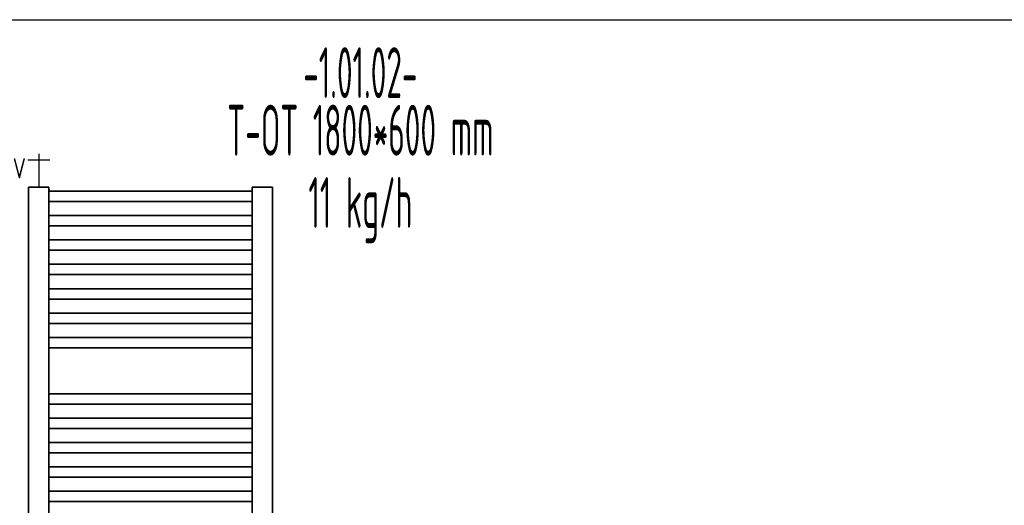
# Model space of a CAD drawing. Header units: millimetres. Extents: x 60394 to 199354, y 20895 to 166073.
# Tile 18 of 256: x 67070 to 69492, y 22200 to 23395. Entities that reach past the tile are written whole.
import ezdxf
from ezdxf.enums import TextEntityAlignment as Align

# ---------------------------------------------------------------- set-up
doc = ezdxf.new("R2010")
doc.units = ezdxf.units.MM
doc.linetypes.add('VERDECKT', pattern=[9.525, 6.35, -3.175])
for name, color, linetype, lineweight in [('JS_VYT_POPIS - OBECNĚ', 7, 'Continuous', 5), ('UT_SCHÉMA_POPIS', 7, 'VERDECKT', 5), ('UT_SCHÉMA_SYMBOLY', 7, 'Continuous', 25), ('UT_ZAŘÍZENÍ - OT', 3, 'Continuous', 35)]:
    doc.layers.add(name, color=color, linetype=linetype, lineweight=lineweight)
doc.styles.add('ISO 2.5', font='isocp.shx', dxfattribs={"width": 0.8, "height": 2.5})
doc.styles.add('VZT_POPIS', font='isocp.shx', dxfattribs={"width": 0.6, "height": 125})

msp = doc.modelspace()

# ---------------------------------------------------------------- linework, layer by layer
msp.add_line((64740.6, 23395.4), (199354.4, 23395.4))
at = {"layer": 'UT_SCHÉMA_SYMBOLY'}
for p, q in [((67116.7, 23065.5), (67116.7, 22983.6)), ((67143.7, 23049.5), (67089.7, 23049.5))]:
    msp.add_line(p, q, dxfattribs=at)
at = {"layer": 'UT_ZAŘÍZENÍ - OT', "linetype": 'Continuous'}
for p, q in [((67091.7, 21163.6), (67091.7, 22983.6)), ((67091.7, 22983.6), (67141.7, 22983.6)), ((67141.7, 22983.6), (67141.7, 21163.6)), ((67641.7, 22973.3), (67141.7, 22973.3)), ((67641.7, 22973.3), (67141.7, 22973.3)), ((67641.7, 22973.3), (67141.7, 22973.3)), ((67641.7, 22973.3), (67141.7, 22973.3)), ((67641.7, 22973.3), (67141.7, 22973.3)), ((67641.7, 22973.3), (67141.7, 22973.3)), ((67641.7, 22973.3), (67141.7, 22973.3)), ((67641.7, 22973.3), (67141.7, 22973.3)), ((67641.7, 22973.3), (67141.7, 22973.3)), ((67641.7, 22973.3), (67141.7, 22973.3)), ((67641.7, 22973.3), (67141.7, 22973.3)), ((67641.7, 22973.3), (67141.7, 22973.3)), ((67641.7, 22973.3), (67141.7, 22973.3)), ((67641.7, 22973.3), (67141.7, 22973.3)), ((67641.7, 22973.3), (67141.7, 22973.3)), ((67641.7, 22973.3), (67141.7, 22973.3)), ((67641.7, 22973.3), (67141.7, 22973.3)), ((67641.7, 22973.3), (67141.7, 22973.3)), ((67641.7, 22973.3), (67141.7, 22973.3)), ((67641.7, 22973.3), (67141.7, 22973.3)), ((67641.7, 22973.3), (67141.7, 22973.3)), ((67641.7, 22973.3), (67141.7, 22973.3)), ((67641.7, 22973.3), (67141.7, 22973.3)), ((67641.7, 22973.3), (67141.7, 22973.3)), ((67641.7, 22973.3), (67141.7, 22973.3)), ((67641.7, 22973.3), (67141.7, 22973.3)), ((67641.7, 22973.3), (67141.7, 22973.3)), ((67641.7, 22973.3), (67141.7, 22973.3)), ((67641.7, 22973.3), (67141.7, 22973.3)), ((67641.7, 22973.3), (67141.7, 22973.3)), ((67641.7, 22973.3), (67141.7, 22973.3)), ((67641.7, 22973.3), (67141.7, 22973.3)), ((67641.7, 22973.3), (67141.7, 22973.3)), ((67641.7, 22973.3), (67141.7, 22973.3)), ((67641.7, 21163.6), (67641.7, 22983.6)), ((67641.7, 22983.6), (67691.7, 22983.6)), ((67691.7, 22983.6), (67691.7, 21163.6)), ((67641.7, 22947.9), (67141.7, 22947.9)), ((67641.7, 22947.9), (67141.7, 22947.9)), ((67641.7, 22947.9), (67141.7, 22947.9)), ((67641.7, 22947.9), (67141.7, 22947.9)), ((67641.7, 22947.9), (67141.7, 22947.9)), ((67641.7, 22947.9), (67141.7, 22947.9)), ((67641.7, 22947.9), (67141.7, 22947.9)), ((67641.7, 22947.9), (67141.7, 22947.9)), ((67641.7, 22947.9), (67141.7, 22947.9)), ((67641.7, 22947.9), (67141.7, 22947.9)), ((67641.7, 22947.9), (67141.7, 22947.9)), ((67641.7, 22947.9), (67141.7, 22947.9)), ((67641.7, 22947.9), (67141.7, 22947.9)), ((67641.7, 22947.9), (67141.7, 22947.9)), ((67641.7, 22947.9), (67141.7, 22947.9)), ((67641.7, 22947.9), (67141.7, 22947.9)), ((67641.7, 22947.9), (67141.7, 22947.9)), ((67641.7, 22947.9), (67141.7, 22947.9)), ((67641.7, 22947.9), (67141.7, 22947.9)), ((67641.7, 22947.9), (67141.7, 22947.9)), ((67641.7, 22947.9), (67141.7, 22947.9)), ((67641.7, 22947.9), (67141.7, 22947.9)), ((67641.7, 22947.9), (67141.7, 22947.9)), ((67641.7, 22947.9), (67141.7, 22947.9)), ((67641.7, 22947.9), (67141.7, 22947.9)), ((67641.7, 22947.9), (67141.7, 22947.9)), ((67641.7, 22947.9), (67141.7, 22947.9)), ((67641.7, 22947.9), (67141.7, 22947.9)), ((67641.7, 22947.9), (67141.7, 22947.9)), ((67641.7, 22947.9), (67141.7, 22947.9)), ((67641.7, 22947.9), (67141.7, 22947.9)), ((67641.7, 22947.9), (67141.7, 22947.9)), ((67641.7, 22947.9), (67141.7, 22947.9)), ((67641.7, 22947.9), (67141.7, 22947.9)), ((67641.7, 22913.3), (67141.7, 22913.3)), ((67641.7, 22913.3), (67141.7, 22913.3)), ((67641.7, 22913.3), (67141.7, 22913.3)), ((67641.7, 22913.3), (67141.7, 22913.3)), ((67641.7, 22913.3), (67141.7, 22913.3)), ((67641.7, 22913.3), (67141.7, 22913.3)), ((67641.7, 22913.3), (67141.7, 22913.3)), ((67641.7, 22913.3), (67141.7, 22913.3)), ((67641.7, 22913.3), (67141.7, 22913.3)), ((67641.7, 22913.3), (67141.7, 22913.3)), ((67641.7, 22913.3), (67141.7, 22913.3)), ((67641.7, 22913.3), (67141.7, 22913.3)), ((67641.7, 22913.3), (67141.7, 22913.3)), ((67641.7, 22913.3), (67141.7, 22913.3)), ((67641.7, 22913.3), (67141.7, 22913.3)), ((67641.7, 22913.3), (67141.7, 22913.3)), ((67641.7, 22913.3), (67141.7, 22913.3)), ((67641.7, 22913.3), (67141.7, 22913.3)), ((67641.7, 22913.3), (67141.7, 22913.3)), ((67641.7, 22913.3), (67141.7, 22913.3)), ((67641.7, 22913.3), (67141.7, 22913.3)), ((67641.7, 22913.3), (67141.7, 22913.3)), ((67641.7, 22913.3), (67141.7, 22913.3)), ((67641.7, 22913.3), (67141.7, 22913.3)), ((67641.7, 22913.3), (67141.7, 22913.3)), ((67641.7, 22913.3), (67141.7, 22913.3)), ((67641.7, 22913.3), (67141.7, 22913.3)), ((67641.7, 22913.3), (67141.7, 22913.3)), ((67641.7, 22913.3), (67141.7, 22913.3)), ((67641.7, 22913.3), (67141.7, 22913.3)), ((67641.7, 22913.3), (67141.7, 22913.3)), ((67641.7, 22913.3), (67141.7, 22913.3)), ((67641.7, 22913.3), (67141.7, 22913.3)), ((67641.7, 22913.3), (67141.7, 22913.3)), ((67641.7, 22887.9), (67141.7, 22887.9)), ((67641.7, 22887.9), (67141.7, 22887.9)), ((67641.7, 22887.9), (67141.7, 22887.9)), ((67641.7, 22887.9), (67141.7, 22887.9)), ((67641.7, 22887.9), (67141.7, 22887.9)), ((67641.7, 22887.9), (67141.7, 22887.9)), ((67641.7, 22887.9), (67141.7, 22887.9)), ((67641.7, 22887.9), (67141.7, 22887.9)), ((67641.7, 22887.9), (67141.7, 22887.9)), ((67641.7, 22887.9), (67141.7, 22887.9)), ((67641.7, 22887.9), (67141.7, 22887.9)), ((67641.7, 22887.9), (67141.7, 22887.9)), ((67641.7, 22887.9), (67141.7, 22887.9)), ((67641.7, 22887.9), (67141.7, 22887.9)), ((67641.7, 22887.9), (67141.7, 22887.9)), ((67641.7, 22887.9), (67141.7, 22887.9)), ((67641.7, 22887.9), (67141.7, 22887.9)), ((67641.7, 22887.9), (67141.7, 22887.9)), ((67641.7, 22887.9), (67141.7, 22887.9)), ((67641.7, 22887.9), (67141.7, 22887.9)), ((67641.7, 22887.9), (67141.7, 22887.9)), ((67641.7, 22887.9), (67141.7, 22887.9)), ((67641.7, 22887.9), (67141.7, 22887.9)), ((67641.7, 22887.9), (67141.7, 22887.9)), ((67641.7, 22887.9), (67141.7, 22887.9)), ((67641.7, 22887.9), (67141.7, 22887.9)), ((67641.7, 22887.9), (67141.7, 22887.9)), ((67641.7, 22887.9), (67141.7, 22887.9)), ((67641.7, 22887.9), (67141.7, 22887.9)), ((67641.7, 22887.9), (67141.7, 22887.9)), ((67641.7, 22887.9), (67141.7, 22887.9)), ((67641.7, 22887.9), (67141.7, 22887.9)), ((67641.7, 22887.9), (67141.7, 22887.9)), ((67641.7, 22887.9), (67141.7, 22887.9)), ((67641.7, 22853.3), (67141.7, 22853.3)), ((67641.7, 22853.3), (67141.7, 22853.3)), ((67641.7, 22853.3), (67141.7, 22853.3)), ((67641.7, 22853.3), (67141.7, 22853.3)), ((67641.7, 22853.3), (67141.7, 22853.3)), ((67641.7, 22853.3), (67141.7, 22853.3)), ((67641.7, 22853.3), (67141.7, 22853.3)), ((67641.7, 22853.3), (67141.7, 22853.3)), ((67641.7, 22853.3), (67141.7, 22853.3)), ((67641.7, 22853.3), (67141.7, 22853.3)), ((67641.7, 22853.3), (67141.7, 22853.3)), ((67641.7, 22853.3), (67141.7, 22853.3)), ((67641.7, 22853.3), (67141.7, 22853.3)), ((67641.7, 22853.3), (67141.7, 22853.3)), ((67641.7, 22853.3), (67141.7, 22853.3)), ((67641.7, 22853.3), (67141.7, 22853.3)), ((67641.7, 22853.3), (67141.7, 22853.3)), ((67641.7, 22853.3), (67141.7, 22853.3)), ((67641.7, 22853.3), (67141.7, 22853.3)), ((67641.7, 22853.3), (67141.7, 22853.3)), ((67641.7, 22853.3), (67141.7, 22853.3)), ((67641.7, 22853.3), (67141.7, 22853.3)), ((67641.7, 22853.3), (67141.7, 22853.3)), ((67641.7, 22853.3), (67141.7, 22853.3)), ((67641.7, 22853.3), (67141.7, 22853.3)), ((67641.7, 22853.3), (67141.7, 22853.3)), ((67641.7, 22853.3), (67141.7, 22853.3)), ((67641.7, 22853.3), (67141.7, 22853.3)), ((67641.7, 22853.3), (67141.7, 22853.3)), ((67641.7, 22853.3), (67141.7, 22853.3)), ((67641.7, 22853.3), (67141.7, 22853.3)), ((67641.7, 22853.3), (67141.7, 22853.3)), ((67641.7, 22853.3), (67141.7, 22853.3)), ((67641.7, 22853.3), (67141.7, 22853.3)), ((67641.7, 22827.9), (67141.7, 22827.9)), ((67641.7, 22827.9), (67141.7, 22827.9)), ((67641.7, 22827.9), (67141.7, 22827.9)), ((67641.7, 22827.9), (67141.7, 22827.9)), ((67641.7, 22827.9), (67141.7, 22827.9)), ((67641.7, 22827.9), (67141.7, 22827.9)), ((67641.7, 22827.9), (67141.7, 22827.9)), ((67641.7, 22827.9), (67141.7, 22827.9)), ((67641.7, 22827.9), (67141.7, 22827.9)), ((67641.7, 22827.9), (67141.7, 22827.9)), ((67641.7, 22827.9), (67141.7, 22827.9)), ((67641.7, 22827.9), (67141.7, 22827.9)), ((67641.7, 22827.9), (67141.7, 22827.9)), ((67641.7, 22827.9), (67141.7, 22827.9)), ((67641.7, 22827.9), (67141.7, 22827.9)), ((67641.7, 22827.9), (67141.7, 22827.9)), ((67641.7, 22827.9), (67141.7, 22827.9)), ((67641.7, 22827.9), (67141.7, 22827.9)), ((67641.7, 22827.9), (67141.7, 22827.9)), ((67641.7, 22827.9), (67141.7, 22827.9)), ((67641.7, 22827.9), (67141.7, 22827.9)), ((67641.7, 22827.9), (67141.7, 22827.9)), ((67641.7, 22827.9), (67141.7, 22827.9)), ((67641.7, 22827.9), (67141.7, 22827.9)), ((67641.7, 22827.9), (67141.7, 22827.9)), ((67641.7, 22827.9), (67141.7, 22827.9)), ((67641.7, 22827.9), (67141.7, 22827.9)), ((67641.7, 22827.9), (67141.7, 22827.9)), ((67641.7, 22827.9), (67141.7, 22827.9)), ((67641.7, 22827.9), (67141.7, 22827.9)), ((67641.7, 22827.9), (67141.7, 22827.9)), ((67641.7, 22827.9), (67141.7, 22827.9)), ((67641.7, 22827.9), (67141.7, 22827.9)), ((67641.7, 22827.9), (67141.7, 22827.9)), ((67641.7, 22793.3), (67141.7, 22793.3)), ((67641.7, 22793.3), (67141.7, 22793.3)), ((67641.7, 22793.3), (67141.7, 22793.3)), ((67641.7, 22793.3), (67141.7, 22793.3)), ((67641.7, 22793.3), (67141.7, 22793.3)), ((67641.7, 22793.3), (67141.7, 22793.3)), ((67641.7, 22793.3), (67141.7, 22793.3)), ((67641.7, 22793.3), (67141.7, 22793.3)), ((67641.7, 22793.3), (67141.7, 22793.3)), ((67641.7, 22793.3), (67141.7, 22793.3)), ((67641.7, 22793.3), (67141.7, 22793.3)), ((67641.7, 22793.3), (67141.7, 22793.3)), ((67641.7, 22793.3), (67141.7, 22793.3)), ((67641.7, 22793.3), (67141.7, 22793.3)), ((67641.7, 22793.3), (67141.7, 22793.3)), ((67641.7, 22793.3), (67141.7, 22793.3)), ((67641.7, 22793.3), (67141.7, 22793.3)), ((67641.7, 22793.3), (67141.7, 22793.3)), ((67641.7, 22793.3), (67141.7, 22793.3)), ((67641.7, 22793.3), (67141.7, 22793.3)), ((67641.7, 22793.3), (67141.7, 22793.3)), ((67641.7, 22793.3), (67141.7, 22793.3)), ((67641.7, 22793.3), (67141.7, 22793.3)), ((67641.7, 22793.3), (67141.7, 22793.3)), ((67641.7, 22793.3), (67141.7, 22793.3)), ((67641.7, 22793.3), (67141.7, 22793.3)), ((67641.7, 22793.3), (67141.7, 22793.3)), ((67641.7, 22793.3), (67141.7, 22793.3)), ((67641.7, 22793.3), (67141.7, 22793.3)), ((67641.7, 22793.3), (67141.7, 22793.3)), ((67641.7, 22793.3), (67141.7, 22793.3)), ((67641.7, 22793.3), (67141.7, 22793.3)), ((67641.7, 22793.3), (67141.7, 22793.3)), ((67641.7, 22793.3), (67141.7, 22793.3)), ((67641.7, 22767.9), (67141.7, 22767.9)), ((67641.7, 22767.9), (67141.7, 22767.9)), ((67641.7, 22767.9), (67141.7, 22767.9)), ((67641.7, 22767.9), (67141.7, 22767.9)), ((67641.7, 22767.9), (67141.7, 22767.9)), ((67641.7, 22767.9), (67141.7, 22767.9)), ((67641.7, 22767.9), (67141.7, 22767.9)), ((67641.7, 22767.9), (67141.7, 22767.9)), ((67641.7, 22767.9), (67141.7, 22767.9)), ((67641.7, 22767.9), (67141.7, 22767.9)), ((67641.7, 22767.9), (67141.7, 22767.9)), ((67641.7, 22767.9), (67141.7, 22767.9)), ((67641.7, 22767.9), (67141.7, 22767.9)), ((67641.7, 22767.9), (67141.7, 22767.9)), ((67641.7, 22767.9), (67141.7, 22767.9)), ((67641.7, 22767.9), (67141.7, 22767.9)), ((67641.7, 22767.9), (67141.7, 22767.9)), ((67641.7, 22767.9), (67141.7, 22767.9)), ((67641.7, 22767.9), (67141.7, 22767.9)), ((67641.7, 22767.9), (67141.7, 22767.9)), ((67641.7, 22767.9), (67141.7, 22767.9)), ((67641.7, 22767.9), (67141.7, 22767.9)), ((67641.7, 22767.9), (67141.7, 22767.9)), ((67641.7, 22767.9), (67141.7, 22767.9)), ((67641.7, 22767.9), (67141.7, 22767.9)), ((67641.7, 22767.9), (67141.7, 22767.9)), ((67641.7, 22767.9), (67141.7, 22767.9)), ((67641.7, 22767.9), (67141.7, 22767.9)), ((67641.7, 22767.9), (67141.7, 22767.9)), ((67641.7, 22767.9), (67141.7, 22767.9)), ((67641.7, 22767.9), (67141.7, 22767.9)), ((67641.7, 22767.9), (67141.7, 22767.9)), ((67641.7, 22767.9), (67141.7, 22767.9)), ((67641.7, 22767.9), (67141.7, 22767.9)), ((67641.7, 22733.3), (67141.7, 22733.3)), ((67641.7, 22733.3), (67141.7, 22733.3)), ((67641.7, 22733.3), (67141.7, 22733.3)), ((67641.7, 22733.3), (67141.7, 22733.3)), ((67641.7, 22733.3), (67141.7, 22733.3)), ((67641.7, 22733.3), (67141.7, 22733.3)), ((67641.7, 22733.3), (67141.7, 22733.3)), ((67641.7, 22733.3), (67141.7, 22733.3)), ((67641.7, 22733.3), (67141.7, 22733.3)), ((67641.7, 22733.3), (67141.7, 22733.3)), ((67641.7, 22733.3), (67141.7, 22733.3)), ((67641.7, 22733.3), (67141.7, 22733.3)), ((67641.7, 22733.3), (67141.7, 22733.3)), ((67641.7, 22733.3), (67141.7, 22733.3)), ((67641.7, 22733.3), (67141.7, 22733.3)), ((67641.7, 22733.3), (67141.7, 22733.3)), ((67641.7, 22733.3), (67141.7, 22733.3)), ((67641.7, 22733.3), (67141.7, 22733.3)), ((67641.7, 22733.3), (67141.7, 22733.3)), ((67641.7, 22733.3), (67141.7, 22733.3)), ((67641.7, 22733.3), (67141.7, 22733.3)), ((67641.7, 22733.3), (67141.7, 22733.3)), ((67641.7, 22733.3), (67141.7, 22733.3)), ((67641.7, 22733.3), (67141.7, 22733.3)), ((67641.7, 22733.3), (67141.7, 22733.3)), ((67641.7, 22733.3), (67141.7, 22733.3)), ((67641.7, 22733.3), (67141.7, 22733.3)), ((67641.7, 22733.3), (67141.7, 22733.3)), ((67641.7, 22733.3), (67141.7, 22733.3)), ((67641.7, 22733.3), (67141.7, 22733.3)), ((67641.7, 22733.3), (67141.7, 22733.3)), ((67641.7, 22733.3), (67141.7, 22733.3)), ((67641.7, 22733.3), (67141.7, 22733.3)), ((67641.7, 22733.3), (67141.7, 22733.3)), ((67641.7, 22707.9), (67141.7, 22707.9)), ((67641.7, 22707.9), (67141.7, 22707.9)), ((67641.7, 22707.9), (67141.7, 22707.9)), ((67641.7, 22707.9), (67141.7, 22707.9)), ((67641.7, 22707.9), (67141.7, 22707.9)), ((67641.7, 22707.9), (67141.7, 22707.9)), ((67641.7, 22707.9), (67141.7, 22707.9)), ((67641.7, 22707.9), (67141.7, 22707.9)), ((67641.7, 22707.9), (67141.7, 22707.9)), ((67641.7, 22707.9), (67141.7, 22707.9)), ((67641.7, 22707.9), (67141.7, 22707.9)), ((67641.7, 22707.9), (67141.7, 22707.9)), ((67641.7, 22707.9), (67141.7, 22707.9)), ((67641.7, 22707.9), (67141.7, 22707.9)), ((67641.7, 22707.9), (67141.7, 22707.9)), ((67641.7, 22707.9), (67141.7, 22707.9)), ((67641.7, 22707.9), (67141.7, 22707.9)), ((67641.7, 22707.9), (67141.7, 22707.9)), ((67641.7, 22707.9), (67141.7, 22707.9)), ((67641.7, 22707.9), (67141.7, 22707.9)), ((67641.7, 22707.9), (67141.7, 22707.9)), ((67641.7, 22707.9), (67141.7, 22707.9)), ((67641.7, 22707.9), (67141.7, 22707.9)), ((67641.7, 22707.9), (67141.7, 22707.9)), ((67641.7, 22707.9), (67141.7, 22707.9)), ((67641.7, 22707.9), (67141.7, 22707.9)), ((67641.7, 22707.9), (67141.7, 22707.9)), ((67641.7, 22707.9), (67141.7, 22707.9)), ((67641.7, 22707.9), (67141.7, 22707.9)), ((67641.7, 22707.9), (67141.7, 22707.9)), ((67641.7, 22707.9), (67141.7, 22707.9)), ((67641.7, 22707.9), (67141.7, 22707.9)), ((67641.7, 22707.9), (67141.7, 22707.9)), ((67641.7, 22707.9), (67141.7, 22707.9)), ((67641.7, 22673.3), (67141.7, 22673.3)), ((67641.7, 22673.3), (67141.7, 22673.3)), ((67641.7, 22673.3), (67141.7, 22673.3)), ((67641.7, 22673.3), (67141.7, 22673.3)), ((67641.7, 22673.3), (67141.7, 22673.3)), ((67641.7, 22673.3), (67141.7, 22673.3)), ((67641.7, 22673.3), (67141.7, 22673.3)), ((67641.7, 22673.3), (67141.7, 22673.3)), ((67641.7, 22673.3), (67141.7, 22673.3)), ((67641.7, 22673.3), (67141.7, 22673.3)), ((67641.7, 22673.3), (67141.7, 22673.3)), ((67641.7, 22673.3), (67141.7, 22673.3)), ((67641.7, 22673.3), (67141.7, 22673.3)), ((67641.7, 22673.3), (67141.7, 22673.3)), ((67641.7, 22673.3), (67141.7, 22673.3)), ((67641.7, 22673.3), (67141.7, 22673.3)), ((67641.7, 22673.3), (67141.7, 22673.3)), ((67641.7, 22673.3), (67141.7, 22673.3)), ((67641.7, 22673.3), (67141.7, 22673.3)), ((67641.7, 22673.3), (67141.7, 22673.3)), ((67641.7, 22673.3), (67141.7, 22673.3)), ((67641.7, 22673.3), (67141.7, 22673.3)), ((67641.7, 22673.3), (67141.7, 22673.3)), ((67641.7, 22673.3), (67141.7, 22673.3)), ((67641.7, 22673.3), (67141.7, 22673.3)), ((67641.7, 22673.3), (67141.7, 22673.3)), ((67641.7, 22673.3), (67141.7, 22673.3)), ((67641.7, 22673.3), (67141.7, 22673.3)), ((67641.7, 22673.3), (67141.7, 22673.3)), ((67641.7, 22673.3), (67141.7, 22673.3)), ((67641.7, 22673.3), (67141.7, 22673.3)), ((67641.7, 22673.3), (67141.7, 22673.3)), ((67641.7, 22673.3), (67141.7, 22673.3)), ((67641.7, 22673.3), (67141.7, 22673.3)), ((67641.7, 22647.9), (67141.7, 22647.9)), ((67641.7, 22647.9), (67141.7, 22647.9)), ((67641.7, 22647.9), (67141.7, 22647.9)), ((67641.7, 22647.9), (67141.7, 22647.9)), ((67641.7, 22647.9), (67141.7, 22647.9)), ((67641.7, 22647.9), (67141.7, 22647.9)), ((67641.7, 22647.9), (67141.7, 22647.9)), ((67641.7, 22647.9), (67141.7, 22647.9)), ((67641.7, 22647.9), (67141.7, 22647.9)), ((67641.7, 22647.9), (67141.7, 22647.9)), ((67641.7, 22647.9), (67141.7, 22647.9)), ((67641.7, 22647.9), (67141.7, 22647.9)), ((67641.7, 22647.9), (67141.7, 22647.9)), ((67641.7, 22647.9), (67141.7, 22647.9)), ((67641.7, 22647.9), (67141.7, 22647.9)), ((67641.7, 22647.9), (67141.7, 22647.9)), ((67641.7, 22647.9), (67141.7, 22647.9)), ((67641.7, 22647.9), (67141.7, 22647.9)), ((67641.7, 22647.9), (67141.7, 22647.9)), ((67641.7, 22647.9), (67141.7, 22647.9)), ((67641.7, 22647.9), (67141.7, 22647.9)), ((67641.7, 22647.9), (67141.7, 22647.9)), ((67641.7, 22647.9), (67141.7, 22647.9)), ((67641.7, 22647.9), (67141.7, 22647.9)), ((67641.7, 22647.9), (67141.7, 22647.9)), ((67641.7, 22647.9), (67141.7, 22647.9)), ((67641.7, 22647.9), (67141.7, 22647.9)), ((67641.7, 22647.9), (67141.7, 22647.9)), ((67641.7, 22647.9), (67141.7, 22647.9)), ((67641.7, 22647.9), (67141.7, 22647.9)), ((67641.7, 22647.9), (67141.7, 22647.9)), ((67641.7, 22647.9), (67141.7, 22647.9)), ((67641.7, 22647.9), (67141.7, 22647.9)), ((67641.7, 22647.9), (67141.7, 22647.9)), ((67641.7, 22613.3), (67141.7, 22613.3)), ((67641.7, 22613.3), (67141.7, 22613.3)), ((67641.7, 22613.3), (67141.7, 22613.3)), ((67641.7, 22613.3), (67141.7, 22613.3)), ((67641.7, 22613.3), (67141.7, 22613.3)), ((67641.7, 22613.3), (67141.7, 22613.3)), ((67641.7, 22613.3), (67141.7, 22613.3)), ((67641.7, 22613.3), (67141.7, 22613.3)), ((67641.7, 22613.3), (67141.7, 22613.3)), ((67641.7, 22613.3), (67141.7, 22613.3)), ((67641.7, 22613.3), (67141.7, 22613.3)), ((67641.7, 22613.3), (67141.7, 22613.3)), ((67641.7, 22613.3), (67141.7, 22613.3)), ((67641.7, 22613.3), (67141.7, 22613.3)), ((67641.7, 22613.3), (67141.7, 22613.3)), ((67641.7, 22613.3), (67141.7, 22613.3)), ((67641.7, 22613.3), (67141.7, 22613.3)), ((67641.7, 22613.3), (67141.7, 22613.3)), ((67641.7, 22613.3), (67141.7, 22613.3)), ((67641.7, 22613.3), (67141.7, 22613.3)), ((67641.7, 22613.3), (67141.7, 22613.3)), ((67641.7, 22613.3), (67141.7, 22613.3)), ((67641.7, 22613.3), (67141.7, 22613.3)), ((67641.7, 22613.3), (67141.7, 22613.3)), ((67641.7, 22613.3), (67141.7, 22613.3)), ((67641.7, 22613.3), (67141.7, 22613.3)), ((67641.7, 22613.3), (67141.7, 22613.3)), ((67641.7, 22613.3), (67141.7, 22613.3)), ((67641.7, 22613.3), (67141.7, 22613.3)), ((67641.7, 22613.3), (67141.7, 22613.3)), ((67641.7, 22613.3), (67141.7, 22613.3)), ((67641.7, 22613.3), (67141.7, 22613.3)), ((67641.7, 22613.3), (67141.7, 22613.3)), ((67641.7, 22613.3), (67141.7, 22613.3)), ((67641.7, 22587.9), (67141.7, 22587.9)), ((67641.7, 22587.9), (67141.7, 22587.9)), ((67641.7, 22587.9), (67141.7, 22587.9)), ((67641.7, 22587.9), (67141.7, 22587.9)), ((67641.7, 22587.9), (67141.7, 22587.9)), ((67641.7, 22587.9), (67141.7, 22587.9)), ((67641.7, 22587.9), (67141.7, 22587.9)), ((67641.7, 22587.9), (67141.7, 22587.9)), ((67641.7, 22587.9), (67141.7, 22587.9)), ((67641.7, 22587.9), (67141.7, 22587.9)), ((67641.7, 22587.9), (67141.7, 22587.9)), ((67641.7, 22587.9), (67141.7, 22587.9)), ((67641.7, 22587.9), (67141.7, 22587.9)), ((67641.7, 22587.9), (67141.7, 22587.9)), ((67641.7, 22587.9), (67141.7, 22587.9)), ((67641.7, 22587.9), (67141.7, 22587.9)), ((67641.7, 22587.9), (67141.7, 22587.9)), ((67641.7, 22587.9), (67141.7, 22587.9)), ((67641.7, 22587.9), (67141.7, 22587.9)), ((67641.7, 22587.9), (67141.7, 22587.9)), ((67641.7, 22587.9), (67141.7, 22587.9)), ((67641.7, 22587.9), (67141.7, 22587.9)), ((67641.7, 22587.9), (67141.7, 22587.9)), ((67641.7, 22587.9), (67141.7, 22587.9)), ((67641.7, 22587.9), (67141.7, 22587.9)), ((67641.7, 22587.9), (67141.7, 22587.9)), ((67641.7, 22587.9), (67141.7, 22587.9)), ((67641.7, 22587.9), (67141.7, 22587.9)), ((67641.7, 22587.9), (67141.7, 22587.9)), ((67641.7, 22587.9), (67141.7, 22587.9)), ((67641.7, 22587.9), (67141.7, 22587.9)), ((67641.7, 22587.9), (67141.7, 22587.9)), ((67641.7, 22587.9), (67141.7, 22587.9)), ((67641.7, 22587.9), (67141.7, 22587.9)), ((67641.7, 22474.8), (67141.7, 22474.8)), ((67641.7, 22474.8), (67141.7, 22474.8)), ((67641.7, 22474.8), (67141.7, 22474.8)), ((67641.7, 22474.8), (67141.7, 22474.8)), ((67641.7, 22474.8), (67141.7, 22474.8)), ((67641.7, 22474.8), (67141.7, 22474.8)), ((67641.7, 22474.8), (67141.7, 22474.8)), ((67641.7, 22474.8), (67141.7, 22474.8)), ((67641.7, 22474.8), (67141.7, 22474.8)), ((67641.7, 22474.8), (67141.7, 22474.8)), ((67641.7, 22474.8), (67141.7, 22474.8)), ((67641.7, 22474.8), (67141.7, 22474.8)), ((67641.7, 22474.8), (67141.7, 22474.8)), ((67641.7, 22474.8), (67141.7, 22474.8)), ((67641.7, 22474.8), (67141.7, 22474.8)), ((67641.7, 22474.8), (67141.7, 22474.8)), ((67641.7, 22474.8), (67141.7, 22474.8)), ((67641.7, 22474.8), (67141.7, 22474.8)), ((67641.7, 22474.8), (67141.7, 22474.8)), ((67641.7, 22474.8), (67141.7, 22474.8)), ((67641.7, 22474.8), (67141.7, 22474.8)), ((67641.7, 22474.8), (67141.7, 22474.8)), ((67641.7, 22474.8), (67141.7, 22474.8)), ((67641.7, 22474.8), (67141.7, 22474.8)), ((67641.7, 22474.8), (67141.7, 22474.8)), ((67641.7, 22474.8), (67141.7, 22474.8)), ((67641.7, 22474.8), (67141.7, 22474.8)), ((67641.7, 22474.8), (67141.7, 22474.8)), ((67641.7, 22474.8), (67141.7, 22474.8)), ((67641.7, 22474.8), (67141.7, 22474.8)), ((67641.7, 22474.8), (67141.7, 22474.8)), ((67641.7, 22474.8), (67141.7, 22474.8)), ((67641.7, 22474.8), (67141.7, 22474.8)), ((67641.7, 22474.8), (67141.7, 22474.8)), ((67641.7, 22449.3), (67141.7, 22449.3)), ((67641.7, 22449.3), (67141.7, 22449.3)), ((67641.7, 22449.3), (67141.7, 22449.3)), ((67641.7, 22449.3), (67141.7, 22449.3)), ((67641.7, 22449.3), (67141.7, 22449.3)), ((67641.7, 22449.3), (67141.7, 22449.3)), ((67641.7, 22449.3), (67141.7, 22449.3)), ((67641.7, 22449.3), (67141.7, 22449.3)), ((67641.7, 22449.3), (67141.7, 22449.3)), ((67641.7, 22449.3), (67141.7, 22449.3)), ((67641.7, 22449.3), (67141.7, 22449.3)), ((67641.7, 22449.3), (67141.7, 22449.3)), ((67641.7, 22449.3), (67141.7, 22449.3)), ((67641.7, 22449.3), (67141.7, 22449.3)), ((67641.7, 22449.3), (67141.7, 22449.3)), ((67641.7, 22449.3), (67141.7, 22449.3)), ((67641.7, 22449.3), (67141.7, 22449.3)), ((67641.7, 22449.3), (67141.7, 22449.3)), ((67641.7, 22449.3), (67141.7, 22449.3)), ((67641.7, 22449.3), (67141.7, 22449.3)), ((67641.7, 22449.3), (67141.7, 22449.3)), ((67641.7, 22449.3), (67141.7, 22449.3)), ((67641.7, 22449.3), (67141.7, 22449.3)), ((67641.7, 22449.3), (67141.7, 22449.3)), ((67641.7, 22449.3), (67141.7, 22449.3)), ((67641.7, 22449.3), (67141.7, 22449.3)), ((67641.7, 22449.3), (67141.7, 22449.3)), ((67641.7, 22449.3), (67141.7, 22449.3)), ((67641.7, 22449.3), (67141.7, 22449.3)), ((67641.7, 22449.3), (67141.7, 22449.3)), ((67641.7, 22449.3), (67141.7, 22449.3)), ((67641.7, 22449.3), (67141.7, 22449.3)), ((67641.7, 22449.3), (67141.7, 22449.3)), ((67641.7, 22449.3), (67141.7, 22449.3)), ((67641.7, 22414.8), (67141.7, 22414.8)), ((67641.7, 22414.8), (67141.7, 22414.8)), ((67641.7, 22414.8), (67141.7, 22414.8)), ((67641.7, 22414.8), (67141.7, 22414.8)), ((67641.7, 22414.8), (67141.7, 22414.8)), ((67641.7, 22414.8), (67141.7, 22414.8)), ((67641.7, 22414.8), (67141.7, 22414.8)), ((67641.7, 22414.8), (67141.7, 22414.8)), ((67641.7, 22414.8), (67141.7, 22414.8)), ((67641.7, 22414.8), (67141.7, 22414.8)), ((67641.7, 22414.8), (67141.7, 22414.8)), ((67641.7, 22414.8), (67141.7, 22414.8)), ((67641.7, 22414.8), (67141.7, 22414.8)), ((67641.7, 22414.8), (67141.7, 22414.8)), ((67641.7, 22414.8), (67141.7, 22414.8)), ((67641.7, 22414.8), (67141.7, 22414.8)), ((67641.7, 22414.8), (67141.7, 22414.8)), ((67641.7, 22414.8), (67141.7, 22414.8)), ((67641.7, 22414.8), (67141.7, 22414.8)), ((67641.7, 22414.8), (67141.7, 22414.8)), ((67641.7, 22414.8), (67141.7, 22414.8)), ((67641.7, 22414.8), (67141.7, 22414.8)), ((67641.7, 22414.8), (67141.7, 22414.8)), ((67641.7, 22414.8), (67141.7, 22414.8)), ((67641.7, 22414.8), (67141.7, 22414.8)), ((67641.7, 22414.8), (67141.7, 22414.8)), ((67641.7, 22414.8), (67141.7, 22414.8)), ((67641.7, 22414.8), (67141.7, 22414.8)), ((67641.7, 22414.8), (67141.7, 22414.8)), ((67641.7, 22414.8), (67141.7, 22414.8)), ((67641.7, 22414.8), (67141.7, 22414.8)), ((67641.7, 22414.8), (67141.7, 22414.8)), ((67641.7, 22414.8), (67141.7, 22414.8)), ((67641.7, 22414.8), (67141.7, 22414.8)), ((67641.7, 22389.3), (67141.7, 22389.3)), ((67641.7, 22389.3), (67141.7, 22389.3)), ((67641.7, 22389.3), (67141.7, 22389.3)), ((67641.7, 22389.3), (67141.7, 22389.3)), ((67641.7, 22389.3), (67141.7, 22389.3)), ((67641.7, 22389.3), (67141.7, 22389.3)), ((67641.7, 22389.3), (67141.7, 22389.3)), ((67641.7, 22389.3), (67141.7, 22389.3)), ((67641.7, 22389.3), (67141.7, 22389.3)), ((67641.7, 22389.3), (67141.7, 22389.3)), ((67641.7, 22389.3), (67141.7, 22389.3)), ((67641.7, 22389.3), (67141.7, 22389.3)), ((67641.7, 22389.3), (67141.7, 22389.3)), ((67641.7, 22389.3), (67141.7, 22389.3)), ((67641.7, 22389.3), (67141.7, 22389.3)), ((67641.7, 22389.3), (67141.7, 22389.3)), ((67641.7, 22389.3), (67141.7, 22389.3)), ((67641.7, 22389.3), (67141.7, 22389.3)), ((67641.7, 22389.3), (67141.7, 22389.3)), ((67641.7, 22389.3), (67141.7, 22389.3)), ((67641.7, 22389.3), (67141.7, 22389.3)), ((67641.7, 22389.3), (67141.7, 22389.3)), ((67641.7, 22389.3), (67141.7, 22389.3)), ((67641.7, 22389.3), (67141.7, 22389.3)), ((67641.7, 22389.3), (67141.7, 22389.3)), ((67641.7, 22389.3), (67141.7, 22389.3)), ((67641.7, 22389.3), (67141.7, 22389.3)), ((67641.7, 22389.3), (67141.7, 22389.3)), ((67641.7, 22389.3), (67141.7, 22389.3)), ((67641.7, 22389.3), (67141.7, 22389.3)), ((67641.7, 22389.3), (67141.7, 22389.3)), ((67641.7, 22389.3), (67141.7, 22389.3)), ((67641.7, 22389.3), (67141.7, 22389.3)), ((67641.7, 22389.3), (67141.7, 22389.3)), ((67641.7, 22354.8), (67141.7, 22354.8)), ((67641.7, 22354.8), (67141.7, 22354.8)), ((67641.7, 22354.8), (67141.7, 22354.8)), ((67641.7, 22354.8), (67141.7, 22354.8)), ((67641.7, 22354.8), (67141.7, 22354.8)), ((67641.7, 22354.8), (67141.7, 22354.8)), ((67641.7, 22354.8), (67141.7, 22354.8)), ((67641.7, 22354.8), (67141.7, 22354.8)), ((67641.7, 22354.8), (67141.7, 22354.8)), ((67641.7, 22354.8), (67141.7, 22354.8)), ((67641.7, 22354.8), (67141.7, 22354.8)), ((67641.7, 22354.8), (67141.7, 22354.8)), ((67641.7, 22354.8), (67141.7, 22354.8)), ((67641.7, 22354.8), (67141.7, 22354.8)), ((67641.7, 22354.8), (67141.7, 22354.8)), ((67641.7, 22354.8), (67141.7, 22354.8)), ((67641.7, 22354.8), (67141.7, 22354.8)), ((67641.7, 22354.8), (67141.7, 22354.8)), ((67641.7, 22354.8), (67141.7, 22354.8)), ((67641.7, 22354.8), (67141.7, 22354.8)), ((67641.7, 22354.8), (67141.7, 22354.8)), ((67641.7, 22354.8), (67141.7, 22354.8)), ((67641.7, 22354.8), (67141.7, 22354.8)), ((67641.7, 22354.8), (67141.7, 22354.8)), ((67641.7, 22354.8), (67141.7, 22354.8)), ((67641.7, 22354.8), (67141.7, 22354.8)), ((67641.7, 22354.8), (67141.7, 22354.8)), ((67641.7, 22354.8), (67141.7, 22354.8)), ((67641.7, 22354.8), (67141.7, 22354.8)), ((67641.7, 22354.8), (67141.7, 22354.8)), ((67641.7, 22354.8), (67141.7, 22354.8)), ((67641.7, 22354.8), (67141.7, 22354.8)), ((67641.7, 22354.8), (67141.7, 22354.8)), ((67641.7, 22354.8), (67141.7, 22354.8)), ((67641.7, 22329.3), (67141.7, 22329.3)), ((67641.7, 22329.3), (67141.7, 22329.3)), ((67641.7, 22329.3), (67141.7, 22329.3)), ((67641.7, 22329.3), (67141.7, 22329.3)), ((67641.7, 22329.3), (67141.7, 22329.3)), ((67641.7, 22329.3), (67141.7, 22329.3)), ((67641.7, 22329.3), (67141.7, 22329.3)), ((67641.7, 22329.3), (67141.7, 22329.3)), ((67641.7, 22329.3), (67141.7, 22329.3)), ((67641.7, 22329.3), (67141.7, 22329.3)), ((67641.7, 22329.3), (67141.7, 22329.3)), ((67641.7, 22329.3), (67141.7, 22329.3)), ((67641.7, 22329.3), (67141.7, 22329.3)), ((67641.7, 22329.3), (67141.7, 22329.3)), ((67641.7, 22329.3), (67141.7, 22329.3)), ((67641.7, 22329.3), (67141.7, 22329.3)), ((67641.7, 22329.3), (67141.7, 22329.3)), ((67641.7, 22329.3), (67141.7, 22329.3)), ((67641.7, 22329.3), (67141.7, 22329.3)), ((67641.7, 22329.3), (67141.7, 22329.3)), ((67641.7, 22329.3), (67141.7, 22329.3)), ((67641.7, 22329.3), (67141.7, 22329.3)), ((67641.7, 22329.3), (67141.7, 22329.3)), ((67641.7, 22329.3), (67141.7, 22329.3)), ((67641.7, 22329.3), (67141.7, 22329.3)), ((67641.7, 22329.3), (67141.7, 22329.3)), ((67641.7, 22329.3), (67141.7, 22329.3)), ((67641.7, 22329.3), (67141.7, 22329.3)), ((67641.7, 22329.3), (67141.7, 22329.3)), ((67641.7, 22329.3), (67141.7, 22329.3)), ((67641.7, 22329.3), (67141.7, 22329.3)), ((67641.7, 22329.3), (67141.7, 22329.3)), ((67641.7, 22329.3), (67141.7, 22329.3)), ((67641.7, 22329.3), (67141.7, 22329.3)), ((67641.7, 22294.8), (67141.7, 22294.8)), ((67641.7, 22294.8), (67141.7, 22294.8)), ((67641.7, 22294.8), (67141.7, 22294.8)), ((67641.7, 22294.8), (67141.7, 22294.8)), ((67641.7, 22294.8), (67141.7, 22294.8)), ((67641.7, 22294.8), (67141.7, 22294.8)), ((67641.7, 22294.8), (67141.7, 22294.8)), ((67641.7, 22294.8), (67141.7, 22294.8)), ((67641.7, 22294.8), (67141.7, 22294.8)), ((67641.7, 22294.8), (67141.7, 22294.8)), ((67641.7, 22294.8), (67141.7, 22294.8)), ((67641.7, 22294.8), (67141.7, 22294.8)), ((67641.7, 22294.8), (67141.7, 22294.8)), ((67641.7, 22294.8), (67141.7, 22294.8)), ((67641.7, 22294.8), (67141.7, 22294.8)), ((67641.7, 22294.8), (67141.7, 22294.8)), ((67641.7, 22294.8), (67141.7, 22294.8)), ((67641.7, 22294.8), (67141.7, 22294.8)), ((67641.7, 22294.8), (67141.7, 22294.8)), ((67641.7, 22294.8), (67141.7, 22294.8)), ((67641.7, 22294.8), (67141.7, 22294.8)), ((67641.7, 22294.8), (67141.7, 22294.8)), ((67641.7, 22294.8), (67141.7, 22294.8)), ((67641.7, 22294.8), (67141.7, 22294.8)), ((67641.7, 22294.8), (67141.7, 22294.8)), ((67641.7, 22294.8), (67141.7, 22294.8)), ((67641.7, 22294.8), (67141.7, 22294.8)), ((67641.7, 22294.8), (67141.7, 22294.8)), ((67641.7, 22294.8), (67141.7, 22294.8)), ((67641.7, 22294.8), (67141.7, 22294.8)), ((67641.7, 22294.8), (67141.7, 22294.8)), ((67641.7, 22294.8), (67141.7, 22294.8)), ((67641.7, 22294.8), (67141.7, 22294.8)), ((67641.7, 22294.8), (67141.7, 22294.8)), ((67641.7, 22269.3), (67141.7, 22269.3)), ((67641.7, 22269.3), (67141.7, 22269.3)), ((67641.7, 22269.3), (67141.7, 22269.3)), ((67641.7, 22269.3), (67141.7, 22269.3)), ((67641.7, 22269.3), (67141.7, 22269.3)), ((67641.7, 22269.3), (67141.7, 22269.3)), ((67641.7, 22269.3), (67141.7, 22269.3)), ((67641.7, 22269.3), (67141.7, 22269.3)), ((67641.7, 22269.3), (67141.7, 22269.3)), ((67641.7, 22269.3), (67141.7, 22269.3)), ((67641.7, 22269.3), (67141.7, 22269.3)), ((67641.7, 22269.3), (67141.7, 22269.3)), ((67641.7, 22269.3), (67141.7, 22269.3)), ((67641.7, 22269.3), (67141.7, 22269.3)), ((67641.7, 22269.3), (67141.7, 22269.3)), ((67641.7, 22269.3), (67141.7, 22269.3)), ((67641.7, 22269.3), (67141.7, 22269.3)), ((67641.7, 22269.3), (67141.7, 22269.3)), ((67641.7, 22269.3), (67141.7, 22269.3)), ((67641.7, 22269.3), (67141.7, 22269.3)), ((67641.7, 22269.3), (67141.7, 22269.3)), ((67641.7, 22269.3), (67141.7, 22269.3)), ((67641.7, 22269.3), (67141.7, 22269.3)), ((67641.7, 22269.3), (67141.7, 22269.3)), ((67641.7, 22269.3), (67141.7, 22269.3)), ((67641.7, 22269.3), (67141.7, 22269.3)), ((67641.7, 22269.3), (67141.7, 22269.3)), ((67641.7, 22269.3), (67141.7, 22269.3)), ((67641.7, 22269.3), (67141.7, 22269.3)), ((67641.7, 22269.3), (67141.7, 22269.3)), ((67641.7, 22269.3), (67141.7, 22269.3)), ((67641.7, 22269.3), (67141.7, 22269.3)), ((67641.7, 22269.3), (67141.7, 22269.3)), ((67641.7, 22269.3), (67141.7, 22269.3)), ((67641.7, 22234.8), (67141.7, 22234.8)), ((67641.7, 22234.8), (67141.7, 22234.8)), ((67641.7, 22234.8), (67141.7, 22234.8)), ((67641.7, 22234.8), (67141.7, 22234.8)), ((67641.7, 22234.8), (67141.7, 22234.8)), ((67641.7, 22234.8), (67141.7, 22234.8)), ((67641.7, 22234.8), (67141.7, 22234.8)), ((67641.7, 22234.8), (67141.7, 22234.8)), ((67641.7, 22234.8), (67141.7, 22234.8)), ((67641.7, 22234.8), (67141.7, 22234.8)), ((67641.7, 22234.8), (67141.7, 22234.8)), ((67641.7, 22234.8), (67141.7, 22234.8)), ((67641.7, 22234.8), (67141.7, 22234.8)), ((67641.7, 22234.8), (67141.7, 22234.8)), ((67641.7, 22234.8), (67141.7, 22234.8)), ((67641.7, 22234.8), (67141.7, 22234.8)), ((67641.7, 22234.8), (67141.7, 22234.8)), ((67641.7, 22234.8), (67141.7, 22234.8)), ((67641.7, 22234.8), (67141.7, 22234.8)), ((67641.7, 22234.8), (67141.7, 22234.8)), ((67641.7, 22234.8), (67141.7, 22234.8)), ((67641.7, 22234.8), (67141.7, 22234.8)), ((67641.7, 22234.8), (67141.7, 22234.8)), ((67641.7, 22234.8), (67141.7, 22234.8)), ((67641.7, 22234.8), (67141.7, 22234.8)), ((67641.7, 22234.8), (67141.7, 22234.8)), ((67641.7, 22234.8), (67141.7, 22234.8)), ((67641.7, 22234.8), (67141.7, 22234.8)), ((67641.7, 22234.8), (67141.7, 22234.8)), ((67641.7, 22234.8), (67141.7, 22234.8)), ((67641.7, 22234.8), (67141.7, 22234.8)), ((67641.7, 22234.8), (67141.7, 22234.8)), ((67641.7, 22234.8), (67141.7, 22234.8)), ((67641.7, 22234.8), (67141.7, 22234.8)), ((67641.7, 22209.3), (67141.7, 22209.3)), ((67641.7, 22209.3), (67141.7, 22209.3)), ((67641.7, 22209.3), (67141.7, 22209.3)), ((67641.7, 22209.3), (67141.7, 22209.3)), ((67641.7, 22209.3), (67141.7, 22209.3)), ((67641.7, 22209.3), (67141.7, 22209.3)), ((67641.7, 22209.3), (67141.7, 22209.3)), ((67641.7, 22209.3), (67141.7, 22209.3)), ((67641.7, 22209.3), (67141.7, 22209.3)), ((67641.7, 22209.3), (67141.7, 22209.3)), ((67641.7, 22209.3), (67141.7, 22209.3)), ((67641.7, 22209.3), (67141.7, 22209.3)), ((67641.7, 22209.3), (67141.7, 22209.3)), ((67641.7, 22209.3), (67141.7, 22209.3)), ((67641.7, 22209.3), (67141.7, 22209.3)), ((67641.7, 22209.3), (67141.7, 22209.3)), ((67641.7, 22209.3), (67141.7, 22209.3)), ((67641.7, 22209.3), (67141.7, 22209.3)), ((67641.7, 22209.3), (67141.7, 22209.3)), ((67641.7, 22209.3), (67141.7, 22209.3)), ((67641.7, 22209.3), (67141.7, 22209.3)), ((67641.7, 22209.3), (67141.7, 22209.3)), ((67641.7, 22209.3), (67141.7, 22209.3)), ((67641.7, 22209.3), (67141.7, 22209.3)), ((67641.7, 22209.3), (67141.7, 22209.3)), ((67641.7, 22209.3), (67141.7, 22209.3)), ((67641.7, 22209.3), (67141.7, 22209.3)), ((67641.7, 22209.3), (67141.7, 22209.3)), ((67641.7, 22209.3), (67141.7, 22209.3)), ((67641.7, 22209.3), (67141.7, 22209.3)), ((67641.7, 22209.3), (67141.7, 22209.3)), ((67641.7, 22209.3), (67141.7, 22209.3)), ((67641.7, 22209.3), (67141.7, 22209.3)), ((67641.7, 22209.3), (67141.7, 22209.3))]:
    msp.add_line(p, q, dxfattribs=at)

# ---------------------------------------------------------------- texts
at = {"layer": 'JS_VYT_POPIS - OBECNĚ', "style": 'VZT_POPIS', "width": 0.5}
for s, p in [('-1.01.02-', (67907.8, 23265)), ('T-OT 1800*600 mm', (67907.8, 23123.3)), ('11 kg/h', (67907.8, 22945.4))]:
    msp.add_text(s, height=125, dxfattribs=at).set_placement(p, align=Align.MIDDLE_CENTER)
at = {"layer": 'UT_SCHÉMA_POPIS', "style": 'ISO 2.5', "width": 0.8}
msp.add_text('OV', height=50, dxfattribs=at).set_placement((67021.7, 23029.7), align=Align.MIDDLE_LEFT)

doc.saveas('drawing.dxf')
